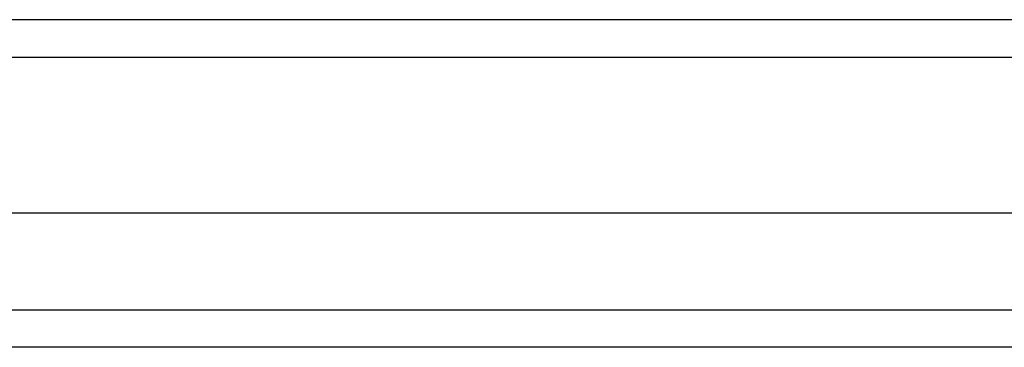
# Model space of a CAD drawing. Header units: inches. Extents: x 17 to 428, y 46 to 203.
# Tile 26 of 114: x 169.739 to 172.345, y 137.407 to 138.273. Entities that reach past the tile are written whole.
import ezdxf

# ---------------------------------------------------------------- set-up
doc = ezdxf.new("R2010")
doc.units = ezdxf.units.IN
doc.header["$MEASUREMENT"] = 0
doc.layers.add('Visible Edges(ANSI)', color=7, linetype='Continuous', lineweight=25)
doc.layers.add('Visible Tangent Edges(ANSI)', color=7, linetype='Continuous', lineweight=25)

msp = doc.modelspace()

# ---------------------------------------------------------------- linework, layer by layer
at = {"layer": 'Visible Edges(ANSI)'}
for p, q in [((190.7924, 138.2727), (148.9904, 138.2727)), ((190.1827, 137.7609), (149.6, 137.7609)), ((189.9942, 137.4066), (149.7885, 137.4066))]:
    msp.add_line(p, q, dxfattribs=at)
at = {"layer": 'Visible Tangent Edges(ANSI)'}
for p, q in [((148.9904, 138.1737), (190.7924, 138.1737)), ((149.6585, 137.5056), (190.1242, 137.5056))]:
    msp.add_line(p, q, dxfattribs=at)

doc.saveas('drawing.dxf')
